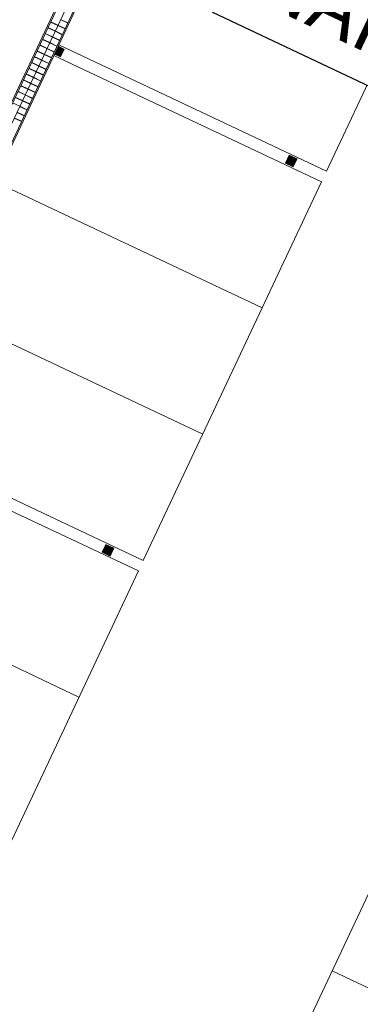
# Model space of a CAD drawing. Header units: metres. Extents: x 136266 to 136452, y 453403 to 453560.
# Tile 61 of 133: x 136397.45 to 136403.32, y 453452.25 to 453469.18. Entities that reach past the tile are written whole.
import ezdxf

# ---------------------------------------------------------------- set-up
doc = ezdxf.new("R2010")
doc.units = ezdxf.units.M
for name, color, linetype, lineweight in [('A-COLS', 52, 'Continuous', 5), ('A-DETL-BEBOUWING', 253, 'Continuous', 9), ('C-PRKG', 70, 'Continuous', 5), ('N-WE-OG-BEBOUWING_HOOFDGEBOUW-T25', 7, 'Continuous', 25)]:
    doc.layers.add(name, color=color, linetype=linetype, lineweight=lineweight)
doc.styles.add('NLCS-ISO-M200-T25', font='txt', dxfattribs={"height": 0.5})

# ---------------------------------------------------------------- blocks, each defined once
blk = doc.blocks.new('859-DO-0010 29-09-2022')
at = {"layer": 'A-COLS'}
for points in [[(125617, 58285), (125617, 58435), (125502, 58435), (125502, 58285)], [(130047, 58285), (130047, 58435), (129897, 58435), (129897, 58285)], [(130047, 50885), (130047, 51035), (129897, 51035), (129897, 50885)]]:
    blk.add_hatch(color=256, dxfattribs=at).paths.add_polyline_path(points)
for p, q in [((125617, 58435), (125502, 58435)), ((125617, 58285), (125617, 58435)), ((130047, 58435), (129897, 58435)), ((129897, 58435), (129897, 58285)), ((130047, 58285), (130047, 58435)), ((125502, 58285), (125617, 58285)), ((129897, 58285), (130047, 58285)), ((130047, 51035), (129897, 51035)), ((129897, 51035), (129897, 50885)), ((130047, 50885), (130047, 51035)), ((129897, 50885), (130047, 50885))]:
    blk.add_line(p, q, dxfattribs=at)
at = {"layer": 'A-DETL-BEBOUWING'}
for p, q in [((125182, 71203), (125182, 42022)), ((125204, 42022), (125204, 71189)), ((125342, 71203), (125342, 42022)), ((125480, 71201), (125480, 42022)), ((125502, 42022), (125502, 71203)), ((125204, 58760), (125342, 58760)), ((125342, 58870), (125480, 58870)), ((125342, 58865), (125480, 58865)), ((125342, 58760), (125480, 58760)), ((125204, 58755), (125342, 58755)), ((125204, 58650), (125342, 58650)), ((125204, 58644), (125342, 58644)), ((125342, 58755), (125480, 58755)), ((125342, 58650), (125480, 58650)), ((125342, 58644), (125480, 58644)), ((125204, 58539), (125342, 58539)), ((125204, 58534), (125342, 58534)), ((125204, 58429), (125342, 58429)), ((125204, 58424), (125342, 58424)), ((125342, 58539), (125480, 58539)), ((125342, 58534), (125480, 58534)), ((125342, 58429), (125480, 58429)), ((125342, 58424), (125480, 58424)), ((125204, 58319), (125342, 58319)), ((125204, 58314), (125342, 58314)), ((125342, 58319), (125480, 58319)), ((125342, 58314), (125480, 58314)), ((125204, 58209), (125342, 58209)), ((125204, 58204), (125342, 58204)), ((125204, 58099), (125342, 58099)), ((125204, 58094), (125342, 58094)), ((125342, 58209), (125480, 58209)), ((125342, 58204), (125480, 58204)), ((125342, 58099), (125480, 58099)), ((125342, 58094), (125480, 58094)), ((125204, 57989), (125342, 57989)), ((125204, 57984), (125342, 57984)), ((125342, 57989), (125480, 57989)), ((125342, 57984), (125480, 57984)), ((125204, 57879), (125342, 57879)), ((125204, 57874), (125342, 57874)), ((125204, 57769), (125342, 57769)), ((125204, 57764), (125342, 57764)), ((125342, 57879), (125480, 57879)), ((125342, 57874), (125480, 57874)), ((125342, 57769), (125480, 57769)), ((125342, 57764), (125480, 57764)), ((125204, 57659), (125342, 57659)), ((125204, 57654), (125342, 57654)), ((125342, 57659), (125480, 57659)), ((125342, 57654), (125480, 57654)), ((125204, 57549), (125342, 57549)), ((125204, 57543), (125342, 57543)), ((125204, 57438), (125342, 57438)), ((125204, 57433), (125342, 57433)), ((125342, 57549), (125480, 57549)), ((125342, 57543), (125480, 57543)), ((125342, 57438), (125480, 57438)), ((125342, 57433), (125480, 57433)), ((125204, 57328), (125342, 57328)), ((125204, 57323), (125342, 57323)), ((125342, 57328), (125480, 57328)), ((125342, 57323), (125480, 57323)), ((125204, 57218), (125342, 57218)), ((125342, 57218), (125480, 57218)), ((125342, 57213), (125480, 57213)), ((125342, 57108), (125480, 57108)), ((125342, 57103), (125480, 57103)), ((125342, 56998), (125480, 56998)), ((125342, 56993), (125480, 56993))]:
    blk.add_line(p, q, dxfattribs=at)
at = {"layer": 'C-PRKG'}
for p, q in [((130597, 58460), (130597, 65660)), ((130597, 60860), (125502, 60860)), ((125502, 58460), (130597, 58460)), ((130597, 58260), (125502, 58260)), ((130597, 51060), (130597, 58260)), ((130597, 55860), (125502, 55860)), ((125502, 53460), (130597, 53460)), ((125502, 51060), (130597, 51060)), ((130597, 50860), (125502, 50860)), ((130597, 43660), (130597, 50860)), ((136547, 43660), (136547, 50860)), ((130597, 48460), (125502, 48460)), ((141643, 46060), (136547, 46060))]:
    blk.add_line(p, q, dxfattribs=at)

msp = doc.modelspace()

# ---------------------------------------------------------------- block references
at = {"xscale": 0.001, "yscale": 0.001, "zscale": 0.001, "rotation": 334.7650131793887}
msp.add_blockref('859-DO-0010 29-09-2022', (136259.679, 453469.371), dxfattribs=at)

# ---------------------------------------------------------------- next in the draw order: texts
at = {"layer": 'N-WE-OG-BEBOUWING_HOOFDGEBOUW-T25', "insert": (136402.582, 453471.954), "char_height": 1, "attachment_point": 1, "rotation": 334.7648, "style": 'NLCS-ISO-M200-T25', "bg_fill": 19, "box_fill_scale": 1.5, "bg_fill_color": 256, "bg_fill_transparency": 0}
msp.add_mtext_dynamic_manual_height_columns('Vloerpeil = +2.17 NAP', width=13.22657, gutter_width=2.5, heights=[0], dxfattribs=at)

doc.saveas('drawing.dxf')
